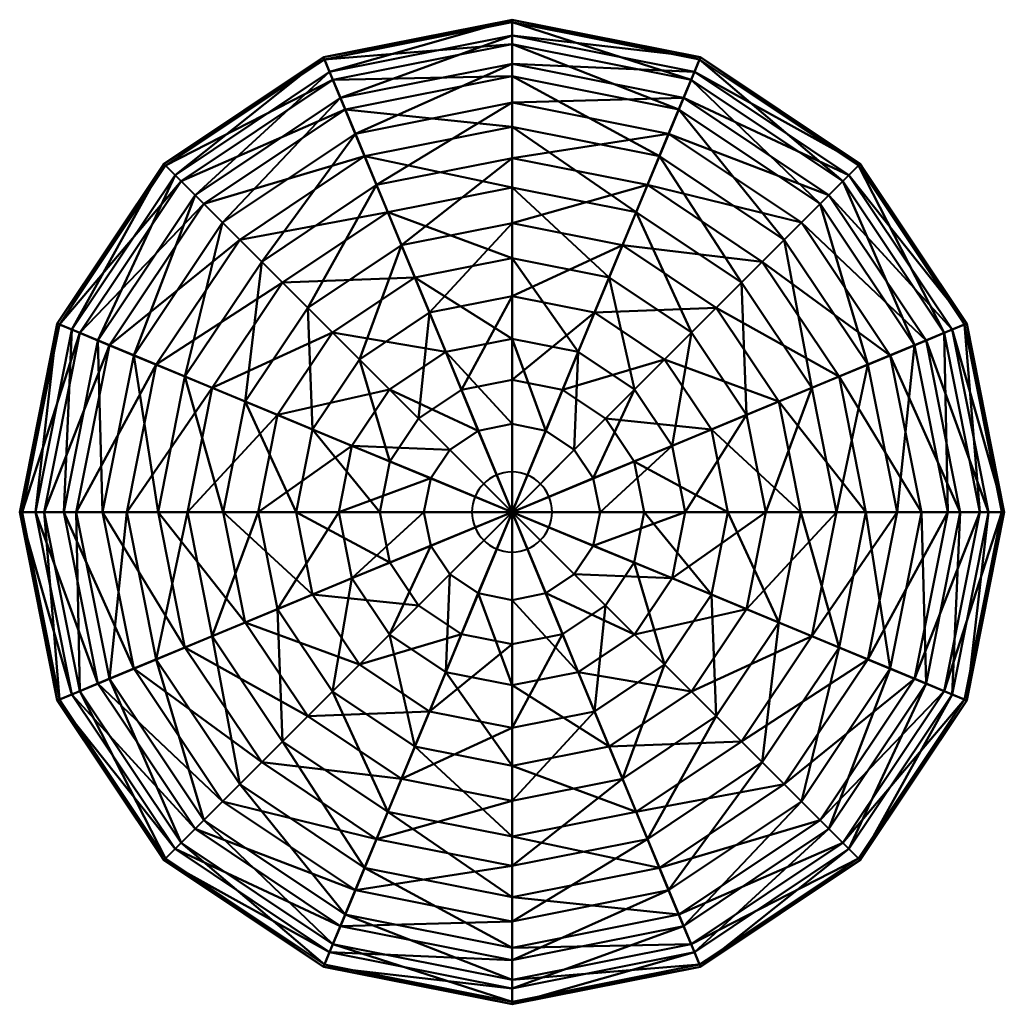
# Model space of a CAD drawing. Header units: millimetres. Extents: x -295 to 295, y -295 to 295.
import ezdxf

# ---------------------------------------------------------------- set-up
doc = ezdxf.new("R2010")
doc.units = ezdxf.units.MM
doc.layers.add('A-GENM', color=13, linetype='Continuous', lineweight=30)
doc.layers.add('E-LITE-EQPM', color=33, linetype='Continuous', lineweight=30)

# ---------------------------------------------------------------- blocks, each defined once
blk = doc.blocks.new('6363_PLUSMINUS SOLO_Rotation transformation - 2700K-235614-_3D_')
at = {"layer": 'E-LITE-EQPM', "lineweight": 40, "extrusion": (3.23109e-15, 6.32784e-15, -1)}
blk.add_circle((0, 0, -90.95), 24, dxfattribs=at)
at = {"layer": 'E-LITE-EQPM', "lineweight": 40}
mesh = blk.add_polyface(dxfattribs=at)
corners = [(-213.27, 88.34, 585.99), (-163.23, 163.23, 585.99), (-137.5, 137.5, 625.22), (-241.37, 99.98, 543.46), (-184.74, 184.74, 543.46), (-259.09, 107.32, 491.46), (-198.3, 198.3, 491.46), (-271.31, 112.38, 440.92), (-207.65, 207.65, 440.92), (-272.69, 112.95, 386.1), (-208.71, 208.71, 386.1), (-263.95, 109.33, 330.68), (-202.02, 202.02, 330.68), (-248.23, 102.82, 279.08), (-189.99, 189.99, 279.08), (-226.73, 93.91, 232.63), (-173.53, 173.53, 232.63), (-196.05, 81.21, 189.9), (-150.05, 150.05, 189.9), (-107.61, 107.61, 658.9), (-58.24, 140.6, 658.9), (-74.42, 179.66, 625.22), (-88.34, 213.27, 585.99), (-99.98, 241.37, 543.46), (-107.32, 259.09, 491.46), (-112.38, 271.31, 440.92), (-112.95, 272.69, 386.1), (-109.33, 263.95, 330.68), (-102.82, 248.23, 279.08), (-93.91, 226.73, 232.63), (-81.21, 196.05, 189.9), (-122.38, 122.38, 153.94), (-66.23, 159.9, 153.94), (-91.52, 91.52, 125.63), (-49.53, 119.58, 125.63), (0, 152.18, 658.9), (0, 103.87, 680.04), (0, 194.46, 625.22), (0, 230.84, 585.99), (0, 261.26, 543.46), (0, 280.44, 491.46), (0, 293.66, 440.92), (0, 295.15, 386.1), (0, 285.7, 330.68), (0, 268.69, 279.08), (0, 245.41, 232.63), (0, 212.2, 189.9), (0, 173.07, 153.94), (0, 129.43, 125.63)]
mesh.append_faces([[corners[k] for k in face] for face in [(0, 1, 2), (3, 4, 1), (3, 5, 4), (5, 6, 4), (5, 7, 6), (7, 8, 6), (7, 9, 8), (9, 10, 8), (9, 11, 10), (11, 12, 10), (11, 13, 12), (13, 14, 12), (13, 15, 14), (15, 16, 14), (17, 18, 16), (19, 2, 20), (2, 21, 20), (2, 1, 21), (1, 22, 21), (1, 4, 22), (4, 23, 22), (4, 6, 23), (6, 24, 23), (6, 8, 24), (8, 25, 24), (8, 10, 25), (10, 26, 25), (10, 12, 26), (12, 27, 26), (12, 14, 27), (14, 28, 27), (14, 16, 28), (16, 29, 28), (16, 18, 29), (18, 30, 29), (18, 31, 30), (31, 32, 30), (31, 33, 32), (33, 34, 32), (20, 35, 36), (20, 21, 35), (21, 37, 35), (21, 22, 37), (22, 38, 37), (22, 23, 38), (23, 39, 38), (23, 24, 39), (24, 40, 39), (24, 25, 40), (25, 41, 40), (25, 26, 41), (26, 42, 41), (26, 27, 42), (27, 43, 42), (27, 28, 43), (28, 44, 43), (28, 29, 44), (29, 45, 44), (29, 30, 45), (30, 46, 45), (30, 32, 46), (32, 47, 46), (32, 34, 47), (34, 48, 47)]])
mesh = blk.add_polyface(dxfattribs=at)
corners = [(0, 52.76, 693.96), (20.19, 48.74, 693.96), (0, 0, 700.55), (0, 103.87, 680.04), (39.75, 95.97, 680.04), (0, 152.18, 658.9), (58.24, 140.6, 658.9), (0, 194.46, 625.22), (74.42, 179.66, 625.22), (0, 230.84, 585.99), (88.34, 213.27, 585.99), (0, 261.26, 543.46), (99.98, 241.37, 543.46), (0, 280.44, 491.46), (107.32, 259.09, 491.46), (0, 293.66, 440.92), (112.38, 271.31, 440.92), (0, 295.15, 386.1), (112.95, 272.69, 386.1), (0, 285.7, 330.68), (109.33, 263.95, 330.68), (0, 268.69, 279.08), (102.82, 248.23, 279.08), (0, 245.41, 232.63), (93.91, 226.73, 232.63), (0, 212.2, 189.9), (81.21, 196.05, 189.9), (0, 173.07, 153.94), (66.23, 159.9, 153.94), (0, 129.43, 125.63), (49.53, 119.58, 125.63), (0, 79.27, 104.92), (30.33, 73.23, 104.92), (0, 0, 90.95), (37.31, 37.31, 693.96), (0, 0, 700.55), (73.45, 73.45, 680.04), (107.61, 107.61, 658.9), (137.5, 137.5, 625.22), (163.23, 163.23, 585.99), (173.53, 173.53, 232.63), (150.05, 150.05, 189.9), (122.38, 122.38, 153.94), (91.52, 91.52, 125.63), (56.05, 56.05, 104.92), (0, 0, 90.95), (48.74, 20.19, 693.96), (0, 0, 700.55), (95.97, 39.75, 680.04), (140.6, 58.24, 658.9), (119.58, 49.53, 125.63), (73.23, 30.33, 104.92), (0, 0, 90.95), (52.76, 0, 693.96), (0, 0, 700.55), (103.87, 0, 680.04), (129.43, 0, 125.63), (79.27, 0, 104.92), (0, 0, 90.95)]
mesh.append_faces([[corners[k] for k in face] for face in [(0, 1, 2), (0, 3, 1), (3, 4, 1), (3, 5, 4), (5, 6, 4), (5, 7, 6), (7, 8, 6), (7, 9, 8), (9, 10, 8), (9, 11, 10), (11, 12, 10), (11, 13, 12), (13, 14, 12), (13, 15, 14), (15, 16, 14), (15, 17, 16), (17, 18, 16), (17, 19, 18), (19, 20, 18), (19, 21, 20), (21, 22, 20), (21, 23, 22), (23, 24, 22), (23, 25, 24), (25, 26, 24), (25, 27, 26), (27, 28, 26), (27, 29, 28), (29, 30, 28), (29, 31, 30), (31, 32, 30), (31, 33, 32), (1, 34, 35), (1, 4, 34), (4, 36, 34), (4, 6, 36), (6, 37, 36), (6, 8, 37), (8, 38, 37), (8, 10, 38), (10, 12, 39), (24, 26, 40), (26, 28, 41), (28, 42, 41), (28, 30, 42), (30, 43, 42), (30, 32, 43), (32, 44, 43), (32, 45, 44), (34, 46, 47), (34, 36, 46), (36, 48, 46), (36, 37, 48), (37, 49, 48), (43, 44, 50), (44, 51, 50), (44, 52, 51), (46, 53, 54), (46, 48, 53), (48, 55, 53), (48, 49, 55), (50, 51, 56), (51, 57, 56), (51, 58, 57)]])
mesh = blk.add_polyface(dxfattribs=at)
corners = [(88.34, 213.27, 585.99), (163.23, 163.23, 585.99), (137.5, 137.5, 625.22), (99.98, 241.37, 543.46), (184.74, 184.74, 543.46), (107.32, 259.09, 491.46), (198.3, 198.3, 491.46), (112.38, 271.31, 440.92), (207.65, 207.65, 440.92), (112.95, 272.69, 386.1), (208.71, 208.71, 386.1), (109.33, 263.95, 330.68), (202.02, 202.02, 330.68), (102.82, 248.23, 279.08), (189.99, 189.99, 279.08), (93.91, 226.73, 232.63), (173.53, 173.53, 232.63), (81.21, 196.05, 189.9), (150.05, 150.05, 189.9), (107.61, 107.61, 658.9), (140.6, 58.24, 658.9), (179.66, 74.42, 625.22), (213.27, 88.34, 585.99), (241.37, 99.98, 543.46), (259.09, 107.32, 491.46), (271.31, 112.38, 440.92), (272.69, 112.95, 386.1), (263.95, 109.33, 330.68), (248.23, 102.82, 279.08), (226.73, 93.91, 232.63), (196.05, 81.21, 189.9), (122.38, 122.38, 153.94), (159.9, 66.23, 153.94), (91.52, 91.52, 125.63), (119.58, 49.53, 125.63), (152.18, 0, 658.9), (103.87, 0, 680.04), (194.46, 0, 625.22), (230.84, 0, 585.99), (261.26, 0, 543.46), (280.44, 0, 491.46), (293.66, 0, 440.92), (295.15, 0, 386.1), (285.7, 0, 330.68), (268.69, 0, 279.08), (245.41, 0, 232.63), (212.2, 0, 189.9), (173.07, 0, 153.94), (129.43, 0, 125.63)]
mesh.append_faces([[corners[k] for k in face] for face in [(0, 1, 2), (3, 4, 1), (3, 5, 4), (5, 6, 4), (5, 7, 6), (7, 8, 6), (7, 9, 8), (9, 10, 8), (9, 11, 10), (11, 12, 10), (11, 13, 12), (13, 14, 12), (13, 15, 14), (15, 16, 14), (17, 18, 16), (19, 2, 20), (2, 21, 20), (2, 1, 21), (1, 22, 21), (1, 4, 22), (4, 23, 22), (4, 6, 23), (6, 24, 23), (6, 8, 24), (8, 25, 24), (8, 10, 25), (10, 26, 25), (10, 12, 26), (12, 27, 26), (12, 14, 27), (14, 28, 27), (14, 16, 28), (16, 29, 28), (16, 18, 29), (18, 30, 29), (18, 31, 30), (31, 32, 30), (31, 33, 32), (33, 34, 32), (20, 35, 36), (20, 21, 35), (21, 37, 35), (21, 22, 37), (22, 38, 37), (22, 23, 38), (23, 39, 38), (23, 24, 39), (24, 40, 39), (24, 25, 40), (25, 41, 40), (25, 26, 41), (26, 42, 41), (26, 27, 42), (27, 43, 42), (27, 28, 43), (28, 44, 43), (28, 29, 44), (29, 45, 44), (29, 30, 45), (30, 46, 45), (30, 32, 46), (32, 47, 46), (32, 34, 47), (34, 48, 47)]])
mesh = blk.add_polyface(dxfattribs=at)
corners = [(-52.76, 0, 693.96), (-48.74, 20.19, 693.96), (0, 0, 700.55), (-103.87, 0, 680.04), (-95.97, 39.75, 680.04), (-152.18, 0, 658.9), (-140.6, 58.24, 658.9), (-194.46, 0, 625.22), (-179.66, 74.42, 625.22), (-230.84, 0, 585.99), (-213.27, 88.34, 585.99), (-261.26, 0, 543.46), (-241.37, 99.98, 543.46), (-280.44, 0, 491.46), (-259.09, 107.32, 491.46), (-293.66, 0, 440.92), (-271.31, 112.38, 440.92), (-295.15, 0, 386.1), (-272.69, 112.95, 386.1), (-285.7, 0, 330.68), (-263.95, 109.33, 330.68), (-268.69, 0, 279.08), (-248.23, 102.82, 279.08), (-245.41, 0, 232.63), (-226.73, 93.91, 232.63), (-212.2, 0, 189.9), (-196.05, 81.21, 189.9), (-173.07, 0, 153.94), (-159.9, 66.23, 153.94), (-129.43, 0, 125.63), (-119.58, 49.53, 125.63), (-79.27, 0, 104.92), (-73.23, 30.33, 104.92), (0, 0, 90.95), (-37.31, 37.31, 693.96), (0, 0, 700.55), (-73.45, 73.45, 680.04), (-107.61, 107.61, 658.9), (-137.5, 137.5, 625.22), (-163.23, 163.23, 585.99), (-173.53, 173.53, 232.63), (-150.05, 150.05, 189.9), (-122.38, 122.38, 153.94), (-91.52, 91.52, 125.63), (-56.05, 56.05, 104.92), (0, 0, 90.95), (-20.19, 48.74, 693.96), (0, 0, 700.55), (-39.75, 95.97, 680.04), (-58.24, 140.6, 658.9), (-49.53, 119.58, 125.63), (-30.33, 73.23, 104.92), (0, 0, 90.95), (0, 52.76, 693.96), (0, 0, 700.55), (0, 103.87, 680.04), (0, 129.43, 125.63), (0, 79.27, 104.92), (0, 0, 90.95)]
mesh.append_faces([[corners[k] for k in face] for face in [(0, 1, 2), (0, 3, 1), (3, 4, 1), (3, 5, 4), (5, 6, 4), (5, 7, 6), (7, 8, 6), (7, 9, 8), (9, 10, 8), (9, 11, 10), (11, 12, 10), (11, 13, 12), (13, 14, 12), (13, 15, 14), (15, 16, 14), (15, 17, 16), (17, 18, 16), (17, 19, 18), (19, 20, 18), (19, 21, 20), (21, 22, 20), (21, 23, 22), (23, 24, 22), (23, 25, 24), (25, 26, 24), (25, 27, 26), (27, 28, 26), (27, 29, 28), (29, 30, 28), (29, 31, 30), (31, 32, 30), (31, 33, 32), (1, 34, 35), (1, 4, 34), (4, 36, 34), (4, 6, 36), (6, 37, 36), (6, 8, 37), (8, 38, 37), (8, 10, 38), (10, 12, 39), (24, 26, 40), (26, 28, 41), (28, 42, 41), (28, 30, 42), (30, 43, 42), (30, 32, 43), (32, 44, 43), (32, 45, 44), (34, 46, 47), (34, 36, 46), (36, 48, 46), (36, 37, 48), (37, 49, 48), (43, 44, 50), (44, 51, 50), (44, 52, 51), (46, 53, 54), (46, 48, 53), (48, 55, 53), (48, 49, 55), (50, 51, 56), (51, 57, 56), (51, 58, 57)]])
mesh = blk.add_polyface(dxfattribs=at)
corners = [(-88.34, -213.27, 585.99), (-163.23, -163.23, 585.99), (-137.5, -137.5, 625.22), (-99.98, -241.37, 543.46), (-184.74, -184.74, 543.46), (-107.32, -259.09, 491.46), (-198.3, -198.3, 491.46), (-112.38, -271.31, 440.92), (-207.65, -207.65, 440.92), (-112.95, -272.69, 386.1), (-208.71, -208.71, 386.1), (-109.33, -263.95, 330.68), (-202.02, -202.02, 330.68), (-102.82, -248.23, 279.08), (-189.99, -189.99, 279.08), (-93.91, -226.73, 232.63), (-173.53, -173.53, 232.63), (-81.21, -196.05, 189.9), (-150.05, -150.05, 189.9), (-107.61, -107.61, 658.9), (-140.6, -58.24, 658.9), (-179.66, -74.42, 625.22), (-213.27, -88.34, 585.99), (-241.37, -99.98, 543.46), (-259.09, -107.32, 491.46), (-271.31, -112.38, 440.92), (-272.69, -112.95, 386.1), (-263.95, -109.33, 330.68), (-248.23, -102.82, 279.08), (-226.73, -93.91, 232.63), (-196.05, -81.21, 189.9), (-122.38, -122.38, 153.94), (-159.9, -66.23, 153.94), (-91.52, -91.52, 125.63), (-119.58, -49.53, 125.63), (-152.18, 0, 658.9), (-103.87, 0, 680.04), (-194.46, 0, 625.22), (-230.84, 0, 585.99), (-261.26, 0, 543.46), (-280.44, 0, 491.46), (-293.66, 0, 440.92), (-295.15, 0, 386.1), (-285.7, 0, 330.68), (-268.69, 0, 279.08), (-245.41, 0, 232.63), (-212.2, 0, 189.9), (-173.07, 0, 153.94), (-129.43, 0, 125.63)]
mesh.append_faces([[corners[k] for k in face] for face in [(0, 1, 2), (3, 4, 1), (3, 5, 4), (5, 6, 4), (5, 7, 6), (7, 8, 6), (7, 9, 8), (9, 10, 8), (9, 11, 10), (11, 12, 10), (11, 13, 12), (13, 14, 12), (13, 15, 14), (15, 16, 14), (17, 18, 16), (19, 2, 20), (2, 21, 20), (2, 1, 21), (1, 22, 21), (1, 4, 22), (4, 23, 22), (4, 6, 23), (6, 24, 23), (6, 8, 24), (8, 25, 24), (8, 10, 25), (10, 26, 25), (10, 12, 26), (12, 27, 26), (12, 14, 27), (14, 28, 27), (14, 16, 28), (16, 29, 28), (16, 18, 29), (18, 30, 29), (18, 31, 30), (31, 32, 30), (31, 33, 32), (33, 34, 32), (20, 35, 36), (20, 21, 35), (21, 37, 35), (21, 22, 37), (22, 38, 37), (22, 23, 38), (23, 39, 38), (23, 24, 39), (24, 40, 39), (24, 25, 40), (25, 41, 40), (25, 26, 41), (26, 42, 41), (26, 27, 42), (27, 43, 42), (27, 28, 43), (28, 44, 43), (28, 29, 44), (29, 45, 44), (29, 30, 45), (30, 46, 45), (30, 32, 46), (32, 47, 46), (32, 34, 47), (34, 48, 47)]])
mesh = blk.add_polyface(dxfattribs=at)
corners = [(0, -52.76, 693.96), (-20.19, -48.74, 693.96), (0, 0, 700.55), (0, -103.87, 680.04), (-39.75, -95.97, 680.04), (0, -152.18, 658.9), (-58.24, -140.6, 658.9), (0, -194.46, 625.22), (-74.42, -179.66, 625.22), (0, -230.84, 585.99), (-88.34, -213.27, 585.99), (0, -261.26, 543.46), (-99.98, -241.37, 543.46), (0, -280.44, 491.46), (-107.32, -259.09, 491.46), (0, -293.66, 440.92), (-112.38, -271.31, 440.92), (0, -295.15, 386.1), (-112.95, -272.69, 386.1), (0, -285.7, 330.68), (-109.33, -263.95, 330.68), (0, -268.69, 279.08), (-102.82, -248.23, 279.08), (0, -245.41, 232.63), (-93.91, -226.73, 232.63), (0, -212.2, 189.9), (-81.21, -196.05, 189.9), (0, -173.07, 153.94), (-66.23, -159.9, 153.94), (0, -129.43, 125.63), (-49.53, -119.58, 125.63), (0, -79.27, 104.92), (-30.33, -73.23, 104.92), (0, 0, 90.95), (-37.31, -37.31, 693.96), (0, 0, 700.55), (-73.45, -73.45, 680.04), (-107.61, -107.61, 658.9), (-137.5, -137.5, 625.22), (-163.23, -163.23, 585.99), (-173.53, -173.53, 232.63), (-150.05, -150.05, 189.9), (-122.38, -122.38, 153.94), (-91.52, -91.52, 125.63), (-56.05, -56.05, 104.92), (0, 0, 90.95), (-48.74, -20.19, 693.96), (0, 0, 700.55), (-95.97, -39.75, 680.04), (-140.6, -58.24, 658.9), (-119.58, -49.53, 125.63), (-73.23, -30.33, 104.92), (0, 0, 90.95), (-52.76, 0, 693.96), (0, 0, 700.55), (-103.87, 0, 680.04), (-129.43, 0, 125.63), (-79.27, 0, 104.92), (0, 0, 90.95)]
mesh.append_faces([[corners[k] for k in face] for face in [(0, 1, 2), (0, 3, 1), (3, 4, 1), (3, 5, 4), (5, 6, 4), (5, 7, 6), (7, 8, 6), (7, 9, 8), (9, 10, 8), (9, 11, 10), (11, 12, 10), (11, 13, 12), (13, 14, 12), (13, 15, 14), (15, 16, 14), (15, 17, 16), (17, 18, 16), (17, 19, 18), (19, 20, 18), (19, 21, 20), (21, 22, 20), (21, 23, 22), (23, 24, 22), (23, 25, 24), (25, 26, 24), (25, 27, 26), (27, 28, 26), (27, 29, 28), (29, 30, 28), (29, 31, 30), (31, 32, 30), (31, 33, 32), (1, 34, 35), (1, 4, 34), (4, 36, 34), (4, 6, 36), (6, 37, 36), (6, 8, 37), (8, 38, 37), (8, 10, 38), (10, 12, 39), (24, 26, 40), (26, 28, 41), (28, 42, 41), (28, 30, 42), (30, 43, 42), (30, 32, 43), (32, 44, 43), (32, 45, 44), (34, 46, 47), (34, 36, 46), (36, 48, 46), (36, 37, 48), (37, 49, 48), (43, 44, 50), (44, 51, 50), (44, 52, 51), (46, 53, 54), (46, 48, 53), (48, 55, 53), (48, 49, 55), (50, 51, 56), (51, 57, 56), (51, 58, 57)]])
mesh = blk.add_polyface(dxfattribs=at)
corners = [(52.76, 0, 693.96), (48.74, -20.19, 693.96), (0, 0, 700.55), (103.87, 0, 680.04), (95.97, -39.75, 680.04), (152.18, 0, 658.9), (140.6, -58.24, 658.9), (194.46, 0, 625.22), (179.66, -74.42, 625.22), (230.84, 0, 585.99), (213.27, -88.34, 585.99), (261.26, 0, 543.46), (241.37, -99.98, 543.46), (280.44, 0, 491.46), (259.09, -107.32, 491.46), (293.66, 0, 440.92), (271.31, -112.38, 440.92), (295.15, 0, 386.1), (272.69, -112.95, 386.1), (285.7, 0, 330.68), (263.95, -109.33, 330.68), (268.69, 0, 279.08), (248.23, -102.82, 279.08), (245.41, 0, 232.63), (226.73, -93.91, 232.63), (212.2, 0, 189.9), (196.05, -81.21, 189.9), (173.07, 0, 153.94), (159.9, -66.23, 153.94), (129.43, 0, 125.63), (119.58, -49.53, 125.63), (79.27, 0, 104.92), (73.23, -30.33, 104.92), (0, 0, 90.95), (37.31, -37.31, 693.96), (0, 0, 700.55), (73.45, -73.45, 680.04), (107.61, -107.61, 658.9), (137.5, -137.5, 625.22), (163.23, -163.23, 585.99), (173.53, -173.53, 232.63), (150.05, -150.05, 189.9), (122.38, -122.38, 153.94), (91.52, -91.52, 125.63), (56.05, -56.05, 104.92), (0, 0, 90.95), (20.19, -48.74, 693.96), (0, 0, 700.55), (39.75, -95.97, 680.04), (58.24, -140.6, 658.9), (49.53, -119.58, 125.63), (30.33, -73.23, 104.92), (0, 0, 90.95), (0, -52.76, 693.96), (0, 0, 700.55), (0, -103.87, 680.04), (0, -129.43, 125.63), (0, -79.27, 104.92), (0, 0, 90.95)]
mesh.append_faces([[corners[k] for k in face] for face in [(0, 1, 2), (0, 3, 1), (3, 4, 1), (3, 5, 4), (5, 6, 4), (5, 7, 6), (7, 8, 6), (7, 9, 8), (9, 10, 8), (9, 11, 10), (11, 12, 10), (11, 13, 12), (13, 14, 12), (13, 15, 14), (15, 16, 14), (15, 17, 16), (17, 18, 16), (17, 19, 18), (19, 20, 18), (19, 21, 20), (21, 22, 20), (21, 23, 22), (23, 24, 22), (23, 25, 24), (25, 26, 24), (25, 27, 26), (27, 28, 26), (27, 29, 28), (29, 30, 28), (29, 31, 30), (31, 32, 30), (31, 33, 32), (1, 34, 35), (1, 4, 34), (4, 36, 34), (4, 6, 36), (6, 37, 36), (6, 8, 37), (8, 38, 37), (8, 10, 38), (10, 12, 39), (24, 26, 40), (26, 28, 41), (28, 42, 41), (28, 30, 42), (30, 43, 42), (30, 32, 43), (32, 44, 43), (32, 45, 44), (34, 46, 47), (34, 36, 46), (36, 48, 46), (36, 37, 48), (37, 49, 48), (43, 44, 50), (44, 51, 50), (44, 52, 51), (46, 53, 54), (46, 48, 53), (48, 55, 53), (48, 49, 55), (50, 51, 56), (51, 57, 56), (51, 58, 57)]])
mesh = blk.add_polyface(dxfattribs=at)
corners = [(213.27, -88.34, 585.99), (163.23, -163.23, 585.99), (137.5, -137.5, 625.22), (241.37, -99.98, 543.46), (184.74, -184.74, 543.46), (259.09, -107.32, 491.46), (198.3, -198.3, 491.46), (271.31, -112.38, 440.92), (207.65, -207.65, 440.92), (272.69, -112.95, 386.1), (208.71, -208.71, 386.1), (263.95, -109.33, 330.68), (202.02, -202.02, 330.68), (248.23, -102.82, 279.08), (189.99, -189.99, 279.08), (226.73, -93.91, 232.63), (173.53, -173.53, 232.63), (196.05, -81.21, 189.9), (150.05, -150.05, 189.9), (107.61, -107.61, 658.9), (58.24, -140.6, 658.9), (74.42, -179.66, 625.22), (88.34, -213.27, 585.99), (99.98, -241.37, 543.46), (107.32, -259.09, 491.46), (112.38, -271.31, 440.92), (112.95, -272.69, 386.1), (109.33, -263.95, 330.68), (102.82, -248.23, 279.08), (93.91, -226.73, 232.63), (81.21, -196.05, 189.9), (122.38, -122.38, 153.94), (66.23, -159.9, 153.94), (91.52, -91.52, 125.63), (49.53, -119.58, 125.63), (0, -152.18, 658.9), (0, -103.87, 680.04), (0, -194.46, 625.22), (0, -230.84, 585.99), (0, -261.26, 543.46), (0, -280.44, 491.46), (0, -293.66, 440.92), (0, -295.15, 386.1), (0, -285.7, 330.68), (0, -268.69, 279.08), (0, -245.41, 232.63), (0, -212.2, 189.9), (0, -173.07, 153.94), (0, -129.43, 125.63)]
mesh.append_faces([[corners[k] for k in face] for face in [(0, 1, 2), (3, 4, 1), (3, 5, 4), (5, 6, 4), (5, 7, 6), (7, 8, 6), (7, 9, 8), (9, 10, 8), (9, 11, 10), (11, 12, 10), (11, 13, 12), (13, 14, 12), (13, 15, 14), (15, 16, 14), (17, 18, 16), (19, 2, 20), (2, 21, 20), (2, 1, 21), (1, 22, 21), (1, 4, 22), (4, 23, 22), (4, 6, 23), (6, 24, 23), (6, 8, 24), (8, 25, 24), (8, 10, 25), (10, 26, 25), (10, 12, 26), (12, 27, 26), (12, 14, 27), (14, 28, 27), (14, 16, 28), (16, 29, 28), (16, 18, 29), (18, 30, 29), (18, 31, 30), (31, 32, 30), (31, 33, 32), (33, 34, 32), (20, 35, 36), (20, 21, 35), (21, 37, 35), (21, 22, 37), (22, 38, 37), (22, 23, 38), (23, 39, 38), (23, 24, 39), (24, 40, 39), (24, 25, 40), (25, 41, 40), (25, 26, 41), (26, 42, 41), (26, 27, 42), (27, 43, 42), (27, 28, 43), (28, 44, 43), (28, 29, 44), (29, 45, 44), (29, 30, 45), (30, 46, 45), (30, 32, 46), (32, 47, 46), (32, 34, 47), (34, 48, 47)]])

msp = doc.modelspace()

# ---------------------------------------------------------------- block references
at = {"layer": 'A-GENM', "lineweight": 40}
msp.add_blockref('6363_PLUSMINUS SOLO_Rotation transformation - 2700K-235614-_3D_', (0, 0, 19.44), dxfattribs=at)

doc.saveas('drawing.dxf')
